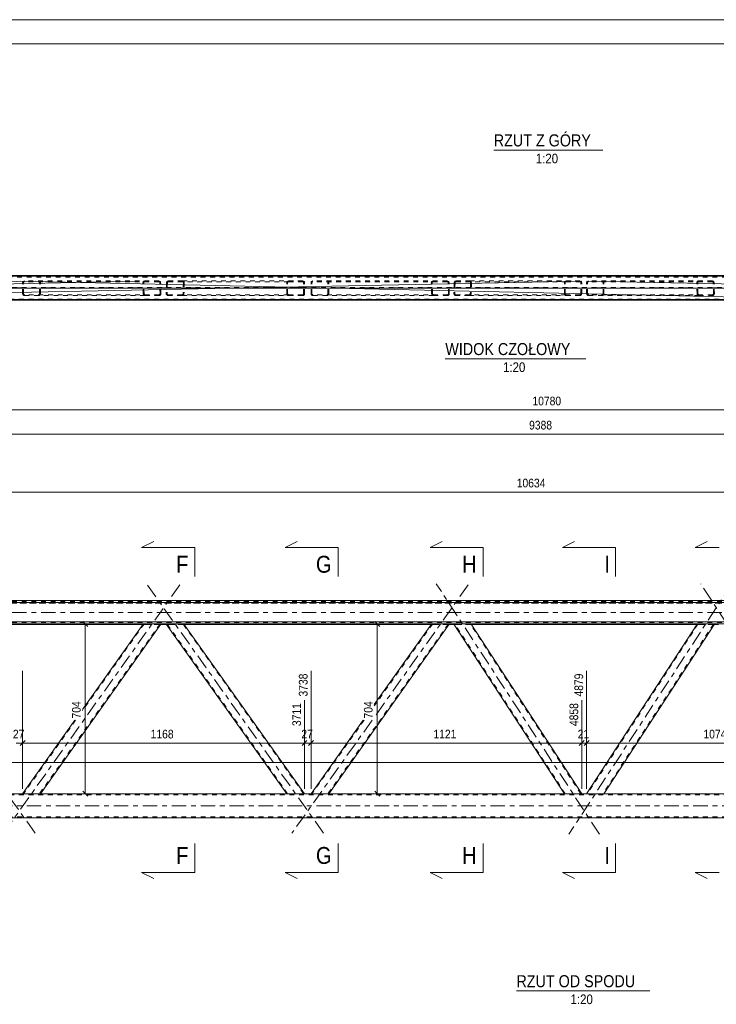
# Model space of a CAD drawing. Header units: millimetres. Extents: x 0 to 914, y 0 to 420.
# Tile 6 of 11: x 312 to 456, y 216 to 420. Entities that reach past the tile are written whole.
import ezdxf

# ---------------------------------------------------------------- set-up
doc = ezdxf.new("R2010")
doc.units = ezdxf.units.MM
for name, pattern in [('XKITLINE00', [0]), ('XKITLINE01', [4, 1, -1, 1, -1]), ('XKITLINE03', [6, 3, -1, 1, -1])]:
    doc.linetypes.add(name, pattern=pattern)
for name, color, linetype, lineweight in [('Arkusz rysunku', 3, 'Continuous', 0), ('Element', 2, 'Continuous', 0), ('Inny typ obiektu', 7, 'Continuous', 0), ('Przekrój', 7, 'Continuous', 0), ('Wymiar', 4, 'Continuous', 0)]:
    doc.layers.add(name, color=color, linetype=linetype, lineweight=lineweight)
doc.styles.add('ARIAL', font='ARIAL.TTF')

msp = doc.modelspace()

# ---------------------------------------------------------------- linework, layer by layer
at = {"layer": 'Arkusz rysunku', "linetype": 'XKITLINE00', "lineweight": 0}
for p, q in [((914, 420), (0, 420)), ((909, 415), (5, 415))]:
    msp.add_line(p, q, dxfattribs=at)
at = {"layer": 'Element', "linetype": 'XKITLINE00', "lineweight": 0}
for p, q in [((152.03, 367.03), (690.63, 367.03)), ((213.7, 362.03), (690.63, 362.03)), ((213.7, 362.02), (690.63, 362.02)), ((690.63, 361.89), (213.7, 361.89)), ((213.7, 361.88), (690.63, 361.88)), ((152.03, 299.65), (690.63, 299.65)), ((152.03, 299.25), (690.63, 299.25)), ((152.03, 295.25), (690.63, 295.25)), ((670.15, 294.85), (168.12, 294.85)), ((337.09, 294.7), (285.98, 294.7)), ((340.85, 294.81), (315.89, 259.65)), ((337.18, 294.81), (324.6, 277.1)), ((337.18, 294.81), (337.21, 294.82)), ((337.21, 294.82), (337.29, 294.82)), ((337.29, 294.82), (337.41, 294.82)), ((337.41, 294.82), (337.55, 294.82)), ((337.55, 294.82), (340.49, 294.82)), ((340.49, 294.82), (340.63, 294.82)), ((340.63, 294.82), (340.75, 294.82)), ((340.75, 294.82), (340.83, 294.82)), ((342.03, 294.7), (340.77, 294.7)), ((340.83, 294.82), (340.85, 294.81)), ((341.95, 294.81), (341.97, 294.82)), ((366.91, 259.65), (341.95, 294.81)), ((341.97, 294.82), (342.05, 294.82)), ((342.05, 294.82), (342.17, 294.82)), ((342.17, 294.82), (342.31, 294.82)), ((342.31, 294.82), (345.25, 294.82)), ((345.25, 294.82), (345.4, 294.82)), ((345.4, 294.82), (345.52, 294.82)), ((345.52, 294.82), (345.6, 294.82)), ((345.6, 294.82), (345.63, 294.81)), ((370.59, 259.65), (345.63, 294.81)), ((396.82, 294.7), (345.71, 294.7)), ((400.58, 294.81), (375.62, 259.65)), ((396.9, 294.81), (385.05, 278.12)), ((396.9, 294.81), (396.93, 294.82)), ((396.93, 294.82), (397.02, 294.82)), ((397.02, 294.82), (397.14, 294.82)), ((397.14, 294.82), (397.28, 294.82)), ((397.28, 294.82), (400.22, 294.82)), ((400.22, 294.82), (400.36, 294.82)), ((400.36, 294.82), (400.48, 294.82)), ((400.48, 294.82), (400.56, 294.82)), ((401.6, 294.7), (400.5, 294.7)), ((400.56, 294.82), (400.58, 294.81)), ((401.53, 294.81), (401.55, 294.82)), ((424.41, 259.65), (401.53, 294.81)), ((401.55, 294.82), (401.63, 294.82)), ((401.63, 294.82), (401.74, 294.82)), ((401.74, 294.82), (401.88, 294.82)), ((401.88, 294.82), (404.74, 294.82)), ((404.74, 294.82), (404.88, 294.82)), ((404.88, 294.82), (405, 294.82)), ((405, 294.82), (405.08, 294.82)), ((405.08, 294.82), (405.11, 294.81)), ((427.99, 259.65), (405.11, 294.81)), ((451.82, 294.7), (405.18, 294.7)), ((451.89, 294.81), (429.01, 259.65)), ((455.47, 294.81), (432.59, 259.65)), ((451.89, 294.81), (451.92, 294.82)), ((451.92, 294.82), (452, 294.82)), ((452, 294.82), (452.12, 294.82)), ((452.12, 294.82), (452.25, 294.82)), ((452.25, 294.82), (455.12, 294.82)), ((455.12, 294.82), (455.25, 294.82)), ((455.25, 294.82), (455.37, 294.82)), ((455.37, 294.82), (455.44, 294.82)), ((456.34, 294.7), (455.39, 294.7)), ((455.44, 294.82), (455.47, 294.81)), ((323.02, 274.88), (312.21, 259.65)), ((382.75, 274.88), (371.94, 259.65)), ((646.77, 259.65), (277.03, 259.65)), ((277.09, 254.65), (654.46, 254.65))]:
    msp.add_line(p, q, dxfattribs=at)
at = {"layer": 'Element', "linetype": 'XKITLINE01', "lineweight": 0}
for p, q in [((152.03, 367.01), (690.63, 367.01)), ((690.63, 366.89), (152.03, 366.89)), ((690.63, 366.88), (152.03, 366.88)), ((185.07, 366.88), (654.46, 366.88)), ((185.07, 366.68), (654.46, 366.68)), ((312.21, 365.58), (312.24, 365.69)), ((312.21, 363.18), (312.21, 365.58)), ((312.24, 365.69), (312.32, 365.79)), ((312.32, 365.79), (312.44, 365.85)), ((312.41, 365.63), (312.39, 365.58)), ((312.39, 363.18), (312.39, 365.58)), ((312.45, 365.68), (312.41, 365.63)), ((312.44, 365.85), (312.58, 365.88)), ((312.51, 365.72), (312.45, 365.68)), ((312.58, 365.73), (312.51, 365.72)), ((340.43, 365.88), (312.58, 365.88)), ((340.43, 365.73), (312.58, 365.73)), ((315.52, 365.88), (315.66, 365.85)), ((315.59, 365.72), (315.52, 365.73)), ((315.65, 365.68), (315.59, 365.72)), ((315.69, 365.63), (315.65, 365.68)), ((315.66, 365.85), (315.78, 365.79)), ((315.7, 365.58), (315.69, 365.63)), ((315.7, 363.18), (315.7, 365.58)), ((315.78, 365.79), (315.86, 365.69)), ((315.86, 365.69), (315.89, 365.58)), ((315.89, 363.18), (315.89, 365.58)), ((337.15, 365.69), (337.12, 365.58)), ((337.18, 363.18), (337.12, 365.58)), ((337.22, 365.79), (337.15, 365.69)), ((337.34, 365.85), (337.22, 365.79)), ((337.31, 365.58), (337.32, 365.63)), ((337.36, 363.18), (337.31, 365.58)), ((337.32, 365.63), (337.36, 365.68)), ((337.48, 365.88), (337.34, 365.85)), ((337.36, 365.68), (337.42, 365.72)), ((337.42, 365.72), (337.49, 365.73)), ((340.57, 365.85), (340.43, 365.88)), ((340.43, 365.73), (340.5, 365.72)), ((340.5, 365.72), (340.56, 365.68)), ((340.56, 365.68), (340.6, 365.63)), ((340.69, 365.79), (340.57, 365.85)), ((340.6, 365.63), (340.62, 365.58)), ((340.67, 363.18), (340.62, 365.58)), ((340.77, 365.69), (340.69, 365.79)), ((340.8, 365.58), (340.77, 365.69)), ((340.85, 363.18), (340.8, 365.58)), ((342, 365.58), (341.95, 363.18)), ((342.03, 365.69), (342, 365.58)), ((342.12, 365.79), (342.03, 365.69)), ((342.24, 365.85), (342.12, 365.79)), ((342.19, 365.58), (342.13, 363.18)), ((342.19, 365.58), (342.2, 365.64)), ((342.2, 365.64), (342.24, 365.68)), ((342.38, 365.88), (342.24, 365.85)), ((342.24, 365.68), (342.3, 365.72)), ((342.3, 365.72), (342.37, 365.73)), ((342.37, 365.73), (367.28, 365.73)), ((342.37, 365.73), (345.32, 365.73)), ((342.38, 365.88), (345.32, 365.88)), ((345.32, 365.88), (370.23, 365.88)), ((345.46, 365.85), (345.32, 365.88)), ((345.32, 365.73), (345.39, 365.72)), ((345.39, 365.72), (345.45, 365.68)), ((345.5, 365.58), (345.44, 363.18)), ((345.45, 365.68), (345.49, 365.64)), ((345.58, 365.79), (345.46, 365.85)), ((345.49, 365.64), (345.5, 365.58)), ((345.66, 365.69), (345.58, 365.79)), ((345.68, 365.58), (345.63, 363.18)), ((345.68, 365.58), (345.66, 365.69)), ((366.91, 365.58), (366.94, 365.69)), ((366.91, 363.18), (366.91, 365.58)), ((366.94, 365.69), (367.02, 365.79)), ((367.02, 365.79), (367.14, 365.85)), ((367.11, 365.63), (367.1, 365.58)), ((367.1, 363.18), (367.1, 365.58)), ((367.15, 365.68), (367.11, 365.63)), ((367.14, 365.85), (367.28, 365.88)), ((367.21, 365.72), (367.15, 365.68)), ((367.28, 365.73), (367.21, 365.72)), ((370.23, 365.88), (367.28, 365.88)), ((367.28, 365.73), (370.23, 365.73)), ((370.23, 365.88), (370.37, 365.85)), ((370.3, 365.72), (370.23, 365.73)), ((370.36, 365.68), (370.3, 365.72)), ((370.39, 365.63), (370.36, 365.68)), ((370.37, 365.85), (370.49, 365.79)), ((370.41, 365.58), (370.39, 365.63)), ((370.41, 363.18), (370.41, 365.58)), ((370.49, 365.79), (370.56, 365.69)), ((370.56, 365.69), (370.59, 365.58)), ((370.59, 363.18), (370.59, 365.58)), ((371.94, 365.58), (371.97, 365.69)), ((371.94, 363.18), (371.94, 365.58)), ((371.97, 365.69), (372.05, 365.79)), ((372.05, 365.79), (372.17, 365.85)), ((372.14, 365.63), (372.12, 365.58)), ((372.12, 363.18), (372.12, 365.58)), ((372.18, 365.68), (372.14, 365.63)), ((372.17, 365.85), (372.31, 365.88)), ((372.24, 365.72), (372.18, 365.68)), ((372.31, 365.73), (372.24, 365.72)), ((400.15, 365.88), (372.31, 365.88)), ((400.16, 365.73), (372.31, 365.73)), ((375.25, 365.88), (375.39, 365.85)), ((375.32, 365.72), (375.25, 365.73)), ((375.38, 365.68), (375.32, 365.72)), ((375.42, 365.63), (375.38, 365.68)), ((375.39, 365.85), (375.51, 365.79)), ((375.43, 365.58), (375.42, 365.63)), ((375.43, 363.18), (375.43, 365.58)), ((375.51, 365.79), (375.59, 365.69)), ((375.59, 365.69), (375.62, 365.58)), ((375.62, 363.18), (375.62, 365.58)), ((396.88, 365.69), (396.85, 365.58)), ((396.9, 363.18), (396.85, 365.58)), ((396.95, 365.79), (396.88, 365.69)), ((397.07, 365.85), (396.95, 365.79)), ((397.03, 365.58), (397.05, 365.63)), ((397.09, 363.18), (397.03, 365.58)), ((397.05, 365.63), (397.09, 365.68)), ((397.21, 365.88), (397.07, 365.85)), ((397.09, 365.68), (397.14, 365.72)), ((397.14, 365.72), (397.21, 365.73)), ((400.3, 365.85), (400.15, 365.88)), ((400.16, 365.73), (400.23, 365.72)), ((400.23, 365.72), (400.29, 365.68)), ((400.29, 365.68), (400.33, 365.63)), ((400.42, 365.79), (400.3, 365.85)), ((400.33, 365.63), (400.35, 365.58)), ((400.4, 363.18), (400.35, 365.58)), ((400.5, 365.69), (400.42, 365.79)), ((400.53, 365.58), (400.5, 365.69)), ((400.58, 363.18), (400.53, 365.58)), ((401.58, 365.58), (401.53, 363.18)), ((401.61, 365.69), (401.58, 365.58)), ((401.69, 365.79), (401.61, 365.69)), ((401.8, 365.85), (401.69, 365.79)), ((401.76, 365.58), (401.71, 363.18)), ((401.76, 365.58), (401.77, 365.64)), ((401.77, 365.64), (401.81, 365.68)), ((401.94, 365.88), (401.8, 365.85)), ((401.81, 365.68), (401.87, 365.72)), ((401.87, 365.72), (401.94, 365.73)), ((401.94, 365.88), (404.8, 365.88)), ((401.94, 365.73), (424.76, 365.73)), ((401.94, 365.73), (404.8, 365.73)), ((404.8, 365.88), (427.63, 365.88)), ((404.94, 365.85), (404.8, 365.88)), ((404.8, 365.73), (404.87, 365.72)), ((404.87, 365.72), (404.93, 365.68)), ((404.93, 365.68), (404.96, 365.64)), ((404.98, 365.58), (404.93, 363.18)), ((405.06, 365.79), (404.94, 365.85)), ((404.96, 365.64), (404.98, 365.58)), ((405.13, 365.69), (405.06, 365.79)), ((405.16, 365.58), (405.11, 363.18)), ((405.16, 365.58), (405.13, 365.69)), ((424.41, 365.58), (424.43, 365.69)), ((424.41, 363.18), (424.41, 365.58)), ((424.43, 365.69), (424.51, 365.79)), ((424.51, 365.79), (424.63, 365.85)), ((424.6, 365.63), (424.59, 365.58)), ((424.59, 363.18), (424.59, 365.58)), ((424.64, 365.68), (424.6, 365.63)), ((424.63, 365.85), (424.76, 365.88)), ((424.7, 365.72), (424.64, 365.68)), ((424.76, 365.73), (424.7, 365.72)), ((427.63, 365.88), (424.76, 365.88)), ((424.76, 365.73), (427.63, 365.73)), ((427.63, 365.88), (427.76, 365.85)), ((427.7, 365.72), (427.63, 365.73)), ((427.75, 365.68), (427.7, 365.72)), ((427.79, 365.63), (427.75, 365.68)), ((427.76, 365.85), (427.88, 365.79)), ((427.81, 365.58), (427.79, 365.63)), ((427.81, 363.18), (427.81, 365.58)), ((427.88, 365.79), (427.96, 365.69)), ((427.96, 365.69), (427.99, 365.58)), ((427.99, 363.18), (427.99, 365.58)), ((429.01, 365.58), (429.04, 365.69)), ((429.01, 363.18), (429.01, 365.58)), ((429.04, 365.69), (429.12, 365.79)), ((429.12, 365.79), (429.23, 365.85)), ((429.2, 365.63), (429.19, 365.58)), ((429.19, 363.18), (429.19, 365.58)), ((429.24, 365.68), (429.2, 365.63)), ((429.23, 365.85), (429.37, 365.88)), ((429.3, 365.72), (429.24, 365.68)), ((429.37, 365.73), (429.3, 365.72)), ((455.06, 365.88), (429.37, 365.88)), ((455.06, 365.73), (429.37, 365.73)), ((432.23, 365.88), (432.37, 365.85)), ((432.3, 365.72), (432.23, 365.73)), ((432.36, 365.68), (432.3, 365.72)), ((432.4, 365.63), (432.36, 365.68)), ((432.37, 365.85), (432.49, 365.79)), ((432.41, 365.58), (432.4, 365.63)), ((432.41, 363.18), (432.41, 365.58)), ((432.49, 365.79), (432.56, 365.69)), ((432.56, 365.69), (432.59, 365.58)), ((432.59, 363.18), (432.59, 365.58)), ((451.87, 365.69), (451.84, 365.58)), ((451.89, 363.18), (451.84, 365.58)), ((451.94, 365.79), (451.87, 365.69)), ((452.06, 365.85), (451.94, 365.79)), ((452.02, 365.58), (452.03, 365.63)), ((452.07, 363.18), (452.02, 365.58)), ((452.03, 365.63), (452.07, 365.68)), ((452.19, 365.88), (452.06, 365.85)), ((452.07, 365.68), (452.13, 365.72)), ((452.13, 365.72), (452.2, 365.73)), ((455.19, 365.85), (455.06, 365.88)), ((455.06, 365.73), (455.13, 365.72)), ((455.13, 365.72), (455.19, 365.68)), ((455.31, 365.79), (455.19, 365.85)), ((455.19, 365.68), (455.23, 365.63)), ((455.23, 365.63), (455.24, 365.58)), ((455.29, 363.18), (455.24, 365.58)), ((455.39, 365.69), (455.31, 365.79)), ((455.42, 365.58), (455.39, 365.69)), ((455.47, 363.18), (455.42, 365.58)), ((152.03, 364.53), (690.63, 364.53)), ((152.03, 364.37), (690.63, 364.37)), ((312.24, 363.06), (312.21, 363.18)), ((312.32, 362.97), (312.24, 363.06)), ((312.39, 363.18), (312.41, 363.12)), ((312.41, 363.12), (312.45, 363.07)), ((312.45, 363.07), (312.51, 363.04)), ((315.59, 363.04), (315.65, 363.07)), ((315.65, 363.07), (315.69, 363.12)), ((315.69, 363.12), (315.7, 363.18)), ((315.86, 363.06), (315.78, 362.97)), ((315.89, 363.18), (315.86, 363.06)), ((337.18, 363.18), (337.21, 363.06)), ((337.21, 363.06), (337.29, 362.97)), ((337.37, 363.12), (337.36, 363.18)), ((337.42, 363.07), (337.37, 363.12)), ((337.48, 363.04), (337.42, 363.07)), ((340.62, 363.07), (340.56, 363.04)), ((340.66, 363.12), (340.62, 363.07)), ((340.67, 363.18), (340.66, 363.12)), ((340.75, 362.97), (340.83, 363.06)), ((340.83, 363.06), (340.85, 363.18)), ((341.95, 363.18), (341.97, 363.06)), ((341.97, 363.06), (342.05, 362.97)), ((342.15, 363.12), (342.13, 363.18)), ((342.18, 363.07), (342.15, 363.12)), ((342.24, 363.04), (342.18, 363.07)), ((345.39, 363.07), (345.33, 363.04)), ((345.43, 363.12), (345.39, 363.07)), ((345.44, 363.18), (345.43, 363.12)), ((345.52, 362.97), (345.6, 363.06)), ((345.6, 363.06), (345.63, 363.18)), ((366.94, 363.06), (366.91, 363.18)), ((367.02, 362.97), (366.94, 363.06)), ((367.1, 363.18), (367.11, 363.12)), ((367.11, 363.12), (367.15, 363.07)), ((367.15, 363.07), (367.21, 363.04)), ((370.3, 363.04), (370.36, 363.07)), ((370.36, 363.07), (370.39, 363.12)), ((370.39, 363.12), (370.41, 363.18)), ((370.56, 363.06), (370.49, 362.97)), ((370.59, 363.18), (370.56, 363.06)), ((371.97, 363.06), (371.94, 363.18)), ((372.05, 362.97), (371.97, 363.06)), ((372.12, 363.18), (372.14, 363.12)), ((372.14, 363.12), (372.18, 363.07)), ((372.18, 363.07), (372.24, 363.04)), ((375.32, 363.04), (375.38, 363.07)), ((375.38, 363.07), (375.42, 363.12)), ((375.42, 363.12), (375.43, 363.18)), ((375.59, 363.06), (375.51, 362.97)), ((375.62, 363.18), (375.59, 363.06)), ((396.9, 363.18), (396.93, 363.06)), ((396.93, 363.06), (397.02, 362.97)), ((397.1, 363.12), (397.09, 363.18)), ((397.14, 363.07), (397.1, 363.12)), ((397.2, 363.04), (397.14, 363.07)), ((400.35, 363.07), (400.29, 363.04)), ((400.39, 363.12), (400.35, 363.07)), ((400.4, 363.18), (400.39, 363.12)), ((400.48, 362.97), (400.56, 363.06)), ((400.56, 363.06), (400.58, 363.18)), ((401.53, 363.18), (401.55, 363.06)), ((401.55, 363.06), (401.63, 362.97)), ((401.72, 363.12), (401.71, 363.18)), ((401.76, 363.07), (401.72, 363.12)), ((401.81, 363.04), (401.76, 363.07)), ((404.87, 363.07), (404.82, 363.04)), ((404.91, 363.12), (404.87, 363.07)), ((404.93, 363.18), (404.91, 363.12)), ((405, 362.97), (405.08, 363.06)), ((405.08, 363.06), (405.11, 363.18)), ((424.43, 363.06), (424.41, 363.18)), ((424.51, 362.97), (424.43, 363.06)), ((424.59, 363.18), (424.6, 363.12)), ((424.6, 363.12), (424.64, 363.07)), ((424.64, 363.07), (424.7, 363.04)), ((427.7, 363.04), (427.75, 363.07)), ((427.75, 363.07), (427.79, 363.12)), ((427.79, 363.12), (427.81, 363.18)), ((427.96, 363.06), (427.88, 362.97)), ((427.99, 363.18), (427.96, 363.06)), ((429.04, 363.06), (429.01, 363.18)), ((429.12, 362.97), (429.04, 363.06)), ((429.19, 363.18), (429.2, 363.12)), ((429.2, 363.12), (429.24, 363.07)), ((429.24, 363.07), (429.3, 363.04)), ((432.3, 363.04), (432.36, 363.07)), ((432.36, 363.07), (432.4, 363.12)), ((432.4, 363.12), (432.41, 363.18)), ((432.56, 363.06), (432.49, 362.97)), ((432.59, 363.18), (432.56, 363.06)), ((451.89, 363.18), (451.92, 363.06)), ((451.92, 363.06), (452, 362.97)), ((452.08, 363.12), (452.07, 363.18)), ((452.12, 363.07), (452.08, 363.12)), ((452.18, 363.04), (452.12, 363.07)), ((455.24, 363.07), (455.18, 363.04)), ((455.28, 363.12), (455.24, 363.07)), ((455.29, 363.18), (455.28, 363.12)), ((455.37, 362.97), (455.44, 363.06)), ((455.44, 363.06), (455.47, 363.18)), ((654.46, 362.08), (213.7, 362.08)), ((654.46, 361.88), (213.7, 361.88)), ((312.44, 362.9), (312.32, 362.97)), ((312.58, 362.88), (312.44, 362.9)), ((312.51, 363.04), (312.58, 363.03)), ((340.49, 363.03), (312.58, 363.03)), ((312.58, 362.88), (337.55, 362.88)), ((315.52, 363.03), (315.59, 363.04)), ((315.66, 362.9), (315.52, 362.88)), ((315.78, 362.97), (315.66, 362.9)), ((337.29, 362.97), (337.41, 362.9)), ((337.41, 362.9), (337.55, 362.88)), ((337.55, 363.03), (337.48, 363.04)), ((337.55, 362.88), (340.49, 362.88)), ((340.56, 363.04), (340.49, 363.03)), ((340.49, 362.88), (340.63, 362.9)), ((340.63, 362.9), (340.75, 362.97)), ((342.05, 362.97), (342.17, 362.9)), ((342.17, 362.9), (342.31, 362.88)), ((342.31, 363.03), (342.24, 363.04)), ((367.28, 363.03), (342.31, 363.03)), ((342.31, 363.03), (345.26, 363.03)), ((345.25, 362.88), (342.31, 362.88)), ((345.25, 362.88), (345.4, 362.9)), ((370.23, 362.88), (345.25, 362.88)), ((345.33, 363.04), (345.26, 363.03)), ((345.4, 362.9), (345.52, 362.97)), ((367.14, 362.9), (367.02, 362.97)), ((367.28, 362.88), (367.14, 362.9)), ((367.21, 363.04), (367.28, 363.03)), ((370.23, 363.03), (367.28, 363.03)), ((367.28, 362.88), (370.23, 362.88)), ((370.23, 363.03), (370.3, 363.04)), ((370.37, 362.9), (370.23, 362.88)), ((370.49, 362.97), (370.37, 362.9)), ((372.17, 362.9), (372.05, 362.97)), ((372.31, 362.88), (372.17, 362.9)), ((372.24, 363.04), (372.31, 363.03)), ((400.22, 363.03), (372.31, 363.03)), ((372.31, 362.88), (397.28, 362.88)), ((375.25, 363.03), (375.32, 363.04)), ((375.39, 362.9), (375.25, 362.88)), ((375.51, 362.97), (375.39, 362.9)), ((397.02, 362.97), (397.14, 362.9)), ((397.14, 362.9), (397.28, 362.88)), ((397.28, 363.03), (397.2, 363.04)), ((397.28, 362.88), (400.22, 362.88)), ((400.29, 363.04), (400.22, 363.03)), ((400.22, 362.88), (400.36, 362.9)), ((400.36, 362.9), (400.48, 362.97)), ((401.63, 362.97), (401.74, 362.9)), ((401.74, 362.9), (401.88, 362.88)), ((401.88, 363.03), (401.81, 363.04)), ((424.76, 363.03), (401.88, 363.03)), ((401.88, 363.03), (404.75, 363.03)), ((404.74, 362.88), (401.88, 362.88)), ((404.74, 362.88), (404.88, 362.9)), ((427.63, 362.88), (404.74, 362.88)), ((404.82, 363.04), (404.75, 363.03)), ((404.88, 362.9), (405, 362.97)), ((424.63, 362.9), (424.51, 362.97)), ((424.76, 362.88), (424.63, 362.9)), ((424.7, 363.04), (424.76, 363.03)), ((427.63, 363.03), (424.76, 363.03)), ((424.76, 362.88), (427.63, 362.88)), ((427.63, 363.03), (427.7, 363.04)), ((427.76, 362.9), (427.63, 362.88)), ((427.88, 362.97), (427.76, 362.9)), ((429.23, 362.9), (429.12, 362.97)), ((429.37, 362.88), (429.23, 362.9)), ((429.3, 363.04), (429.37, 363.03)), ((455.11, 363.03), (429.37, 363.03)), ((429.37, 362.88), (452.25, 362.88)), ((432.23, 363.03), (432.3, 363.04)), ((432.37, 362.9), (432.23, 362.88)), ((432.49, 362.97), (432.37, 362.9)), ((452, 362.97), (452.12, 362.9)), ((452.12, 362.9), (452.25, 362.88)), ((452.25, 363.03), (452.18, 363.04)), ((452.25, 362.88), (455.12, 362.88)), ((455.18, 363.04), (455.11, 363.03)), ((455.12, 362.88), (455.25, 362.9)), ((455.25, 362.9), (455.37, 362.97)), ((152.03, 299.5), (690.63, 299.5)), ((690.63, 299.15), (152.03, 299.15)), ((152.03, 299.1), (690.63, 299.1)), ((152.03, 295.2), (690.63, 295.2)), ((152.03, 295.1), (690.63, 295.1)), ((340.67, 294.81), (315.7, 259.65)), ((337.36, 294.81), (324.6, 276.84)), ((340.77, 294.7), (337.09, 294.7)), ((337.15, 294.74), (337.12, 294.74)), ((337.22, 294.73), (337.15, 294.74)), ((337.34, 294.73), (337.22, 294.73)), ((337.31, 294.74), (337.32, 294.74)), ((337.32, 294.74), (337.35, 294.74)), ((337.48, 294.73), (337.34, 294.73)), ((337.35, 294.74), (337.36, 294.74)), ((337.36, 294.81), (337.37, 294.82)), ((337.36, 294.74), (337.42, 294.73)), ((337.37, 294.82), (337.4, 294.82)), ((337.4, 294.82), (337.42, 294.82)), ((337.48, 294.82), (337.42, 294.82)), ((337.42, 294.73), (337.49, 294.73)), ((337.55, 294.82), (337.48, 294.82)), ((337.48, 294.73), (340.43, 294.73)), ((337.49, 294.73), (340.43, 294.73)), ((337.55, 294.82), (340.49, 294.82)), ((340.43, 294.73), (340.5, 294.73)), ((340.43, 294.73), (340.57, 294.73)), ((340.56, 294.82), (340.49, 294.82)), ((340.5, 294.73), (340.56, 294.74)), ((340.62, 294.82), (340.56, 294.82)), ((340.56, 294.74), (340.57, 294.74)), ((340.57, 294.74), (340.6, 294.74)), ((340.57, 294.73), (340.61, 294.73)), ((340.6, 294.74), (340.62, 294.74)), ((340.61, 294.73), (340.69, 294.73)), ((340.62, 294.82), (340.63, 294.82)), ((340.63, 294.82), (340.66, 294.82)), ((340.66, 294.82), (340.67, 294.81)), ((340.77, 294.74), (340.69, 294.73)), ((340.8, 294.74), (340.77, 294.74)), ((341.95, 294.81), (342, 294.74)), ((342.03, 294.74), (342, 294.74)), ((342.12, 294.73), (342.03, 294.74)), ((345.71, 294.7), (342.03, 294.7)), ((342.24, 294.73), (342.12, 294.73)), ((342.13, 294.81), (342.15, 294.82)), ((342.19, 294.74), (342.13, 294.81)), ((342.15, 294.82), (342.17, 294.82)), ((342.17, 294.82), (342.18, 294.82)), ((342.24, 294.82), (342.18, 294.82)), ((367.1, 259.65), (342.19, 294.74)), ((342.19, 294.74), (342.2, 294.74)), ((342.2, 294.74), (342.23, 294.74)), ((342.23, 294.74), (342.24, 294.74)), ((342.31, 294.82), (342.24, 294.82)), ((342.24, 294.74), (342.3, 294.73)), ((342.38, 294.73), (342.24, 294.73)), ((342.3, 294.73), (342.37, 294.73)), ((342.31, 294.82), (345.26, 294.82)), ((342.37, 294.73), (345.32, 294.73)), ((342.38, 294.73), (345.32, 294.73)), ((345.33, 294.82), (345.26, 294.82)), ((345.32, 294.73), (345.39, 294.73)), ((345.32, 294.73), (345.46, 294.73)), ((345.39, 294.82), (345.33, 294.82)), ((345.39, 294.82), (345.4, 294.82)), ((345.39, 294.73), (345.45, 294.74)), ((345.4, 294.82), (345.43, 294.82)), ((345.43, 294.82), (345.44, 294.81)), ((345.5, 294.74), (345.44, 294.81)), ((345.45, 294.74), (345.46, 294.74)), ((345.46, 294.74), (345.49, 294.74)), ((345.46, 294.73), (345.5, 294.73)), ((345.49, 294.74), (345.5, 294.74)), ((370.41, 259.65), (345.5, 294.74)), ((345.5, 294.73), (345.58, 294.73)), ((345.66, 294.74), (345.58, 294.73)), ((345.63, 294.81), (345.68, 294.74)), ((345.68, 294.74), (345.66, 294.74)), ((400.4, 294.81), (375.43, 259.65)), ((397.09, 294.81), (385.05, 277.86)), ((400.5, 294.7), (396.82, 294.7)), ((396.88, 294.74), (396.85, 294.74)), ((396.95, 294.73), (396.88, 294.74)), ((397.07, 294.73), (396.95, 294.73)), ((397.03, 294.74), (397.05, 294.74)), ((397.05, 294.74), (397.08, 294.74)), ((397.21, 294.73), (397.07, 294.73)), ((397.08, 294.74), (397.09, 294.74)), ((397.09, 294.81), (397.1, 294.82)), ((397.09, 294.74), (397.14, 294.73)), ((397.1, 294.82), (397.13, 294.82)), ((397.13, 294.82), (397.14, 294.82)), ((397.2, 294.82), (397.14, 294.82)), ((397.14, 294.73), (397.21, 294.73)), ((397.28, 294.82), (397.2, 294.82)), ((397.21, 294.73), (400.16, 294.73)), ((397.21, 294.73), (400.15, 294.73)), ((397.28, 294.82), (400.22, 294.82)), ((400.15, 294.73), (400.3, 294.73)), ((400.16, 294.73), (400.23, 294.73)), ((400.29, 294.82), (400.22, 294.82)), ((400.23, 294.73), (400.29, 294.74)), ((400.35, 294.82), (400.29, 294.82)), ((400.29, 294.74), (400.3, 294.74)), ((400.3, 294.74), (400.33, 294.74)), ((400.3, 294.73), (400.34, 294.73)), ((400.33, 294.74), (400.35, 294.74)), ((400.34, 294.73), (400.42, 294.73)), ((400.35, 294.82), (400.36, 294.82)), ((400.36, 294.82), (400.39, 294.82)), ((400.39, 294.82), (400.4, 294.81)), ((400.5, 294.74), (400.42, 294.73)), ((400.53, 294.74), (400.5, 294.74)), ((401.53, 294.81), (401.58, 294.74)), ((401.61, 294.74), (401.58, 294.74)), ((405.18, 294.7), (401.6, 294.7)), ((401.69, 294.73), (401.61, 294.74)), ((401.8, 294.73), (401.69, 294.73)), ((401.71, 294.81), (401.72, 294.82)), ((401.76, 294.74), (401.71, 294.81)), ((401.72, 294.82), (401.75, 294.82)), ((401.75, 294.82), (401.76, 294.82)), ((401.81, 294.82), (401.76, 294.82)), ((424.59, 259.65), (401.76, 294.74)), ((401.76, 294.74), (401.77, 294.74)), ((401.77, 294.74), (401.8, 294.74)), ((401.8, 294.74), (401.81, 294.74)), ((401.94, 294.73), (401.8, 294.73)), ((401.88, 294.82), (401.81, 294.82)), ((401.81, 294.74), (401.87, 294.73)), ((401.87, 294.73), (401.94, 294.73)), ((401.88, 294.82), (404.75, 294.82)), ((401.94, 294.73), (404.8, 294.73)), ((401.94, 294.73), (404.8, 294.73)), ((404.82, 294.82), (404.75, 294.82)), ((404.8, 294.73), (404.87, 294.73)), ((404.8, 294.73), (404.94, 294.73)), ((404.87, 294.82), (404.82, 294.82)), ((404.87, 294.82), (404.88, 294.82)), ((404.87, 294.73), (404.93, 294.74)), ((404.88, 294.82), (404.91, 294.82)), ((404.91, 294.82), (404.93, 294.81)), ((404.98, 294.74), (404.93, 294.81)), ((404.93, 294.74), (404.94, 294.74)), ((404.94, 294.74), (404.96, 294.74)), ((404.94, 294.73), (404.98, 294.73)), ((404.96, 294.74), (404.98, 294.74)), ((427.81, 259.65), (404.98, 294.74)), ((404.98, 294.73), (405.06, 294.73)), ((405.13, 294.74), (405.06, 294.73)), ((405.11, 294.81), (405.16, 294.74)), ((405.16, 294.74), (405.13, 294.74)), ((452.07, 294.81), (429.19, 259.65)), ((455.29, 294.81), (432.41, 259.65)), ((455.39, 294.7), (451.82, 294.7)), ((451.87, 294.74), (451.84, 294.74)), ((451.94, 294.73), (451.87, 294.74)), ((452.06, 294.73), (451.94, 294.73)), ((452.02, 294.74), (452.03, 294.74)), ((452.03, 294.74), (452.06, 294.74)), ((452.06, 294.74), (452.07, 294.74)), ((452.19, 294.73), (452.06, 294.73)), ((452.07, 294.81), (452.08, 294.82)), ((452.07, 294.74), (452.13, 294.73)), ((452.08, 294.82), (452.11, 294.82)), ((452.11, 294.82), (452.12, 294.82)), ((452.18, 294.82), (452.12, 294.82)), ((452.13, 294.73), (452.2, 294.73)), ((452.25, 294.82), (452.18, 294.82)), ((452.19, 294.73), (455.06, 294.73)), ((452.2, 294.73), (455.06, 294.73)), ((452.25, 294.82), (455.11, 294.82)), ((455.06, 294.73), (455.13, 294.73)), ((455.06, 294.73), (455.19, 294.73)), ((455.18, 294.82), (455.11, 294.82)), ((455.13, 294.73), (455.19, 294.74)), ((455.24, 294.82), (455.18, 294.82)), ((455.19, 294.74), (455.2, 294.74)), ((455.19, 294.73), (455.24, 294.73)), ((455.2, 294.74), (455.23, 294.74)), ((455.23, 294.74), (455.24, 294.74)), ((455.24, 294.82), (455.25, 294.82)), ((455.24, 294.73), (455.31, 294.73)), ((455.25, 294.82), (455.28, 294.82)), ((455.28, 294.82), (455.29, 294.81)), ((455.39, 294.74), (455.31, 294.73)), ((455.42, 294.74), (455.39, 294.74)), ((323.2, 274.88), (312.39, 259.65)), ((382.93, 274.88), (372.12, 259.65)), ((654.46, 259.45), (277.09, 259.45)), ((315.89, 259.65), (312.21, 259.65)), ((370.59, 259.65), (366.91, 259.65)), ((375.62, 259.65), (371.94, 259.65)), ((427.99, 259.65), (424.41, 259.65)), ((432.59, 259.65), (429.01, 259.65)), ((277.09, 254.85), (654.46, 254.85))]:
    msp.add_line(p, q, dxfattribs=at)
at = {"layer": 'Element', "linetype": 'XKITLINE03', "lineweight": 0}
for p, q in [((142.03, 364.45), (700.63, 364.45)), ((175.07, 364.38), (664.46, 364.38)), ((314.81, 364.38), (278.3, 364.38)), ((344.78, 364.38), (308.26, 364.38)), ((374.54, 364.38), (338.03, 364.38)), ((404.51, 364.38), (367.99, 364.38)), ((431.65, 364.38), (397.89, 364.38)), ((459.11, 364.38), (425.35, 364.38)), ((486.39, 364.38), (452.63, 364.38)), ((314.81, 251.5), (278.3, 302.93)), ((344.78, 302.93), (308.26, 251.5)), ((374.54, 251.5), (338.03, 302.93)), ((404.51, 302.93), (385.05, 275.52)), ((431.65, 251.27), (397.89, 303.16)), ((459.11, 303.16), (425.35, 251.27)), ((467.95, 279.6), (452.63, 303.16)), ((142.03, 297.18), (700.63, 297.18)), ((384.59, 274.88), (367.99, 251.5)), ((277.09, 257.15), (664.46, 257.15))]:
    msp.add_line(p, q, dxfattribs=at)
at = {"layer": 'Inny typ obiektu', "linetype": 'XKITLINE00', "lineweight": 0}
for p, q in [((409.78, 393), (432.37, 393)), ((399.75, 349.77), (428.83, 349.77)), ((414.48, 218.82), (442.08, 218.82))]:
    msp.add_line(p, q, dxfattribs=at)
at = {"layer": 'Przekrój', "linetype": 'XKITLINE00', "lineweight": 0}
for p, q in [((336.86, 310.69), (339.36, 311.94)), ((341.86, 310.69), (336.86, 310.69)), ((347.86, 310.69), (341.86, 310.69)), ((347.86, 310.69), (347.86, 304.69)), ((366.59, 310.69), (369.09, 311.94)), ((371.59, 310.69), (366.59, 310.69)), ((377.59, 310.69), (371.59, 310.69)), ((377.59, 310.69), (377.59, 304.69)), ((396.59, 310.69), (399.09, 311.94)), ((401.59, 310.69), (396.59, 310.69)), ((407.59, 310.69), (401.59, 310.69)), ((407.59, 310.69), (407.59, 304.69)), ((423.99, 310.69), (426.49, 311.94)), ((428.99, 310.69), (423.99, 310.69)), ((434.99, 310.69), (428.99, 310.69)), ((434.99, 310.69), (434.99, 304.69)), ((451.48, 310.69), (453.98, 311.94)), ((456.48, 310.69), (451.48, 310.69)), ((347.86, 243.37), (347.86, 249.37)), ((377.59, 243.37), (377.59, 249.37)), ((407.59, 243.37), (407.59, 249.37)), ((434.99, 243.37), (434.99, 249.37)), ((336.86, 243.37), (339.36, 242.12)), ((341.86, 243.37), (336.86, 243.37)), ((347.86, 243.37), (341.86, 243.37)), ((366.59, 243.37), (369.09, 242.12)), ((371.59, 243.37), (366.59, 243.37)), ((377.59, 243.37), (371.59, 243.37)), ((396.59, 243.37), (399.09, 242.12)), ((401.59, 243.37), (396.59, 243.37)), ((407.59, 243.37), (401.59, 243.37)), ((423.99, 243.37), (426.49, 242.12)), ((428.99, 243.37), (423.99, 243.37)), ((434.99, 243.37), (428.99, 243.37)), ((451.48, 243.37), (453.98, 242.12)), ((456.48, 243.37), (451.48, 243.37))]:
    msp.add_line(p, q, dxfattribs=at)
at = {"layer": 'Wymiar', "linetype": 'XKITLINE00', "lineweight": 0}
for p, q in [((336.12, 365.86), (145.47, 361.61)), ((314.89, 365.86), (145.47, 362.08)), ((689.63, 366.88), (212.44, 366.88)), ((428.01, 365.86), (213.7, 361.48)), ((311.86, 365.86), (662.53, 358.04)), ((428.99, 365.86), (662.53, 361.09)), ((151.63, 339.15), (690.63, 339.15)), ((185.07, 334.15), (654.46, 334.15)), ((152.03, 322.15), (683.73, 322.15)), ((344.62, 294.82), (323.34, 294.82)), ((324.69, 295.33), (325.71, 294.31)), ((325.2, 259.65), (325.2, 294.82)), ((404.1, 294.82), (383.79, 294.82)), ((385.14, 295.33), (386.16, 294.31)), ((385.65, 259.65), (385.65, 294.82)), ((452.9, 294.82), (472.09, 294.82)), ((312.21, 260.65), (312.21, 285.14)), ((312.21, 273.27), (312.21, 285.14)), ((371.94, 260.65), (371.94, 285.14)), ((371.94, 273.27), (371.94, 285.14)), ((429.01, 260.65), (429.01, 285.14)), ((429.01, 273.27), (429.01, 285.14)), ((370.59, 273.27), (370.59, 279.02)), ((370.59, 260.65), (370.59, 279.02)), ((427.99, 260.65), (427.99, 279.02)), ((427.99, 273.27), (427.99, 279.02)), ((310.86, 270.15), (312.21, 270.15)), ((312.72, 270.66), (311.7, 269.65)), ((312.72, 270.66), (311.7, 269.65)), ((312.21, 260.65), (312.21, 270.75)), ((312.21, 270.15), (370.59, 270.15)), ((371.1, 270.66), (370.08, 269.65)), ((371.1, 270.66), (370.08, 269.65)), ((370.59, 260.65), (370.59, 270.75)), ((370.59, 270.15), (371.94, 270.15)), ((372.45, 270.66), (371.43, 269.65)), ((372.45, 270.66), (371.43, 269.65)), ((371.94, 260.65), (371.94, 270.75)), ((371.94, 270.15), (427.99, 270.15)), ((428.49, 270.66), (427.48, 269.65)), ((428.49, 270.66), (427.48, 269.65)), ((427.99, 260.65), (427.99, 270.75)), ((427.99, 270.15), (429.01, 270.15)), ((429.52, 270.66), (428.5, 269.65)), ((429.52, 270.66), (428.5, 269.65)), ((429.01, 260.65), (429.01, 270.75)), ((429.01, 270.15), (482.72, 270.15)), ((277.45, 266.15), (684.13, 266.15)), ((336.18, 259.65), (323.34, 259.65)), ((324.69, 260.16), (325.71, 259.15)), ((395.91, 259.65), (383.79, 259.65)), ((385.14, 260.16), (386.16, 259.15))]:
    msp.add_line(p, q, dxfattribs=at)

# ---------------------------------------------------------------- texts
at = {"layer": 'Inny typ obiektu', "style": 'ARIAL', "width": 0.85}
for s, height, p in [('RZUT Z GÓRY', 2.5, (409.78, 393.75)), ('1:20', 2, (418.48, 390.25)), ('WIDOK CZOŁOWY', 2.5, (399.75, 350.52)), ('1:20', 2, (411.7, 347.02)), ('RZUT OD SPODU', 2.5, (414.48, 219.57)), ('1:20', 2, (425.68, 216.07))]:
    msp.add_text(s, height=height, dxfattribs=at).set_placement(p)
at = {"layer": 'Przekrój', "style": 'ARIAL', "width": 0.85}
for s, p in [('F', (344.01, 305.44)), ('G', (372.96, 305.44)), ('H', (403.22, 305.44)), ('I', (432.69, 305.44)), ('F', (344.01, 245.12)), ('G', (372.96, 245.12)), ('H', (403.22, 245.12)), ('I', (432.69, 245.12))]:
    msp.add_text(s, height=3.5, dxfattribs=at).set_placement(p)
at = {"layer": 'Wymiar', "style": 'ARIAL', "width": 0.85}
for s, p in [('10780', (417.79, 340.11)), ('9388', (417.1, 335.11)), ('10634', (414.54, 323.11)), ('27', (310.2, 271.11)), ('1168', (338.73, 271.11)), ('27', (369.93, 271.11)), ('1121', (397.29, 271.11)), ('21', (427.16, 271.11)), ('1074', (453.2, 271.11))]:
    msp.add_text(s, height=1.8, dxfattribs=at).set_placement(p)
for s, p in [('3738', (371.22, 279.79)), ('4879', (428.29, 279.79)), ('704', (324.24, 275.24)), ('3711', (369.87, 273.67)), ('704', (384.69, 275.24)), ('4858', (427.27, 273.67))]:
    msp.add_text(s, height=1.8, rotation=90.0002, dxfattribs=at).set_placement(p)

doc.saveas('drawing.dxf')
